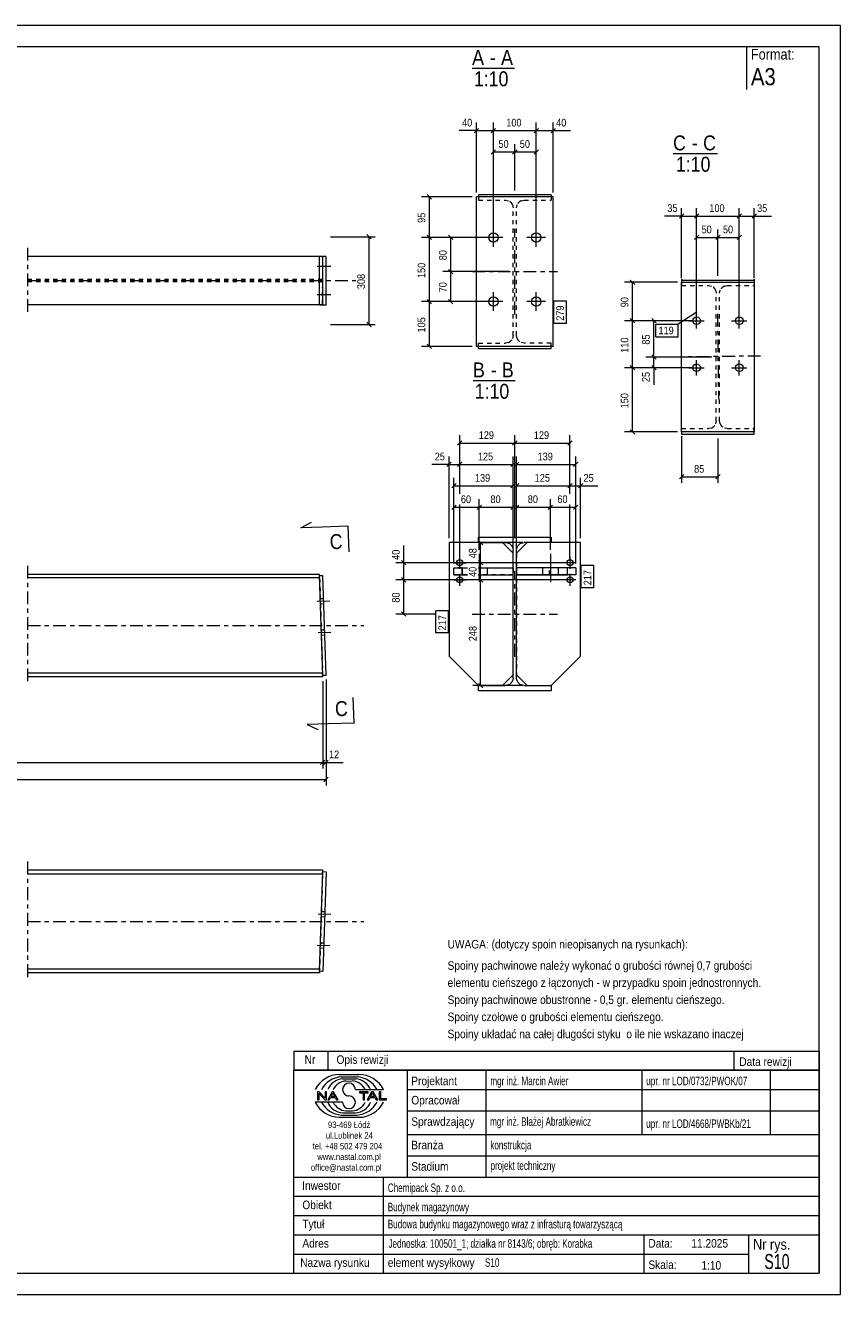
# Model space of a CAD drawing. Header units: millimetres. Extents: x 0 to 420, y 0 to 297.
# Tile 2 of 2: x 229 to 420, y 0 to 297. Entities that reach past the tile are written whole.
import ezdxf

# ---------------------------------------------------------------- set-up
doc = ezdxf.new("R2010")
doc.units = ezdxf.units.MM
for name, pattern in [('XKITLINE00', [0]), ('XKITLINE01', [4, 1, -1, 1, -1]), ('XKITLINE03', [6, 3, -1, 1, -1])]:
    doc.linetypes.add(name, pattern=pattern)
for name, color, linetype, lineweight in [('Arkusz rysunku', 3, 'Continuous', 0), ('Element', 2, 'Continuous', 0), ('Inny typ obiektu', 7, 'Continuous', 0), ('Przekrój', 7, 'Continuous', 0), ('Wymiar', 4, 'Continuous', 0), ('Znak elementu', 2, 'Continuous', 0), ('Śruba', 3, 'Continuous', 0)]:
    doc.layers.add(name, color=color, linetype=linetype, lineweight=lineweight)
doc.styles.add('ARIAL', font='ARIAL.TTF')

msp = doc.modelspace()

# ---------------------------------------------------------------- linework, layer by layer
at = {"layer": 'Arkusz rysunku', "linetype": 'XKITLINE00', "lineweight": 0}
for p, q in [((420, 297), (0, 297)), ((420, 297), (415, 297)), ((420, 0), (420, 297)), ((415, 292), (5, 292)), ((415, 5), (415, 292)), ((5, 5), (415, 5)), ((0, 0), (420, 0))]:
    msp.add_line(p, q, dxfattribs=at)
at = {"layer": 'Element', "linetype": 'XKITLINE00', "lineweight": 0}
for p, q in [((334.74, 221.88), (334.74, 256.88)), ((352.74, 256.88), (334.74, 256.88)), ((352.24, 257.38), (335.24, 257.38)), ((335.24, 257.38), (335.24, 256.88)), ((352.24, 257.38), (352.24, 256.88)), ((352.74, 221.88), (352.74, 256.88)), ((298.03, 242.95), (229.67, 242.95)), ((298.01, 231.61), (298.01, 242.95)), ((298.03, 231.61), (298.03, 242.95)), ((298.83, 242.95), (298.03, 242.95)), ((298.83, 231.61), (298.83, 242.95)), ((299.56, 242.95), (298.83, 242.95)), ((299.56, 231.61), (299.56, 242.95)), ((382.78, 237.63), (382.78, 236.88)), ((399.78, 237.63), (399.78, 236.88)), ((382.78, 237.39), (399.78, 237.39)), ((382.78, 201.88), (382.78, 236.88)), ((382.78, 236.88), (399.78, 236.88)), ((399.78, 236.88), (399.78, 201.88)), ((298.03, 231.61), (229.67, 231.61)), ((298.03, 231.61), (298.83, 231.61)), ((298.83, 231.61), (299.56, 231.61)), ((352.74, 221.88), (334.74, 221.88)), ((335.24, 221.38), (335.24, 221.88)), ((335.24, 221.38), (352.24, 221.38)), ((352.24, 221.38), (352.24, 221.88)), ((382.78, 201.88), (382.78, 201.37)), ((399.78, 201.88), (382.78, 201.88)), ((382.78, 201.37), (399.78, 201.37)), ((399.78, 201.37), (399.78, 201.88)), ((335.24, 175.99), (328.34, 175.99)), ((328.34, 175.99), (328.34, 149.43)), ((335.24, 175.99), (335.24, 177.26)), ((335.24, 177.26), (352.24, 177.26)), ((335.24, 175.99), (335.24, 177.26)), ((335.24, 177.26), (352.24, 177.26)), ((335.24, 175.99), (341.54, 175.99)), ((335.24, 175.99), (341.54, 175.99)), ((340.84, 175.99), (343.34, 173.49)), ((341.54, 175.99), (342.23, 175.85)), ((341.54, 175.99), (342.23, 175.85)), ((346.64, 175.99), (344.14, 173.49)), ((345.25, 175.85), (345.94, 175.99)), ((345.25, 175.85), (345.94, 175.99)), ((352.24, 175.99), (345.94, 175.99)), ((352.24, 175.99), (345.94, 175.99)), ((352.24, 177.26), (352.24, 175.99)), ((352.24, 177.26), (352.24, 175.99)), ((359.14, 175.99), (352.24, 175.99)), ((359.14, 149.43), (359.14, 175.99)), ((343.2, 174.88), (343.34, 174.19)), ((343.2, 174.88), (343.34, 174.19)), ((343.34, 144.33), (343.34, 174.19)), ((343.34, 144.33), (343.34, 174.19)), ((344.14, 174.19), (344.28, 174.88)), ((344.14, 174.19), (344.28, 174.88)), ((344.14, 144.33), (344.14, 174.19)), ((344.14, 144.33), (344.14, 174.19)), ((329.48, 168.46), (329.48, 170.06)), ((329.48, 170.06), (332.62, 170.06)), ((331.4, 168.46), (331.4, 170.06)), ((331.4, 170.06), (331.4, 168.46)), ((331.4, 170.06), (332.62, 170.06)), ((335.14, 170.06), (343.34, 170.06)), ((335.14, 170.06), (343.34, 170.06)), ((343.34, 168.46), (343.34, 170.06)), ((343.34, 168.46), (343.34, 170.06)), ((358, 170.06), (344.14, 170.06)), ((344.14, 170.06), (344.14, 168.46)), ((356.08, 170.06), (344.14, 170.06)), ((344.14, 170.06), (344.14, 168.46)), ((356.08, 168.46), (356.08, 170.06)), ((356.08, 168.46), (356.08, 170.06)), ((358, 170.06), (358, 168.46)), ((298.01, 168.54), (229.67, 168.54)), ((298.04, 167.69), (229.67, 167.69)), ((298.04, 167.69), (298.01, 168.54)), ((298.83, 168.23), (298.03, 168.2)), ((298.76, 144.88), (298.03, 168.2)), ((299.56, 144.9), (298.83, 168.23)), ((329.48, 168.46), (332.62, 168.46)), ((331.4, 168.46), (332.62, 168.46)), ((335.14, 168.46), (343.34, 168.46)), ((335.14, 168.46), (343.34, 168.46)), ((358, 168.46), (344.14, 168.46)), ((344.14, 168.46), (356.08, 168.46)), ((335.24, 142.53), (328.34, 149.43)), ((352.24, 142.53), (359.14, 149.43)), ((298.74, 145.39), (229.67, 145.39)), ((298.77, 144.54), (229.67, 144.54)), ((298.77, 144.54), (298.74, 145.39)), ((299.56, 144.9), (298.76, 144.88)), ((340.84, 142.53), (343.34, 145.03)), ((342.23, 142.67), (341.54, 142.53)), ((342.23, 142.67), (341.54, 142.53)), ((343.34, 144.33), (343.2, 143.64)), ((343.34, 144.33), (343.2, 143.64)), ((344.14, 145.03), (346.64, 142.53)), ((344.28, 143.64), (344.14, 144.33)), ((344.28, 143.64), (344.14, 144.33)), ((345.94, 142.53), (345.25, 142.67)), ((345.94, 142.53), (345.25, 142.67)), ((335.24, 141.26), (335.24, 142.53)), ((335.24, 142.53), (341.54, 142.53)), ((335.24, 141.26), (335.24, 142.53)), ((335.24, 142.53), (341.54, 142.53)), ((352.24, 141.26), (335.24, 141.26)), ((352.24, 141.26), (335.24, 141.26)), ((345.94, 142.53), (352.24, 142.53)), ((345.94, 142.53), (352.24, 142.53)), ((352.24, 142.53), (352.24, 141.26)), ((352.24, 142.53), (352.24, 141.26)), ((298.77, 99.32), (229.67, 99.32)), ((229.67, 98.47), (298.74, 98.47)), ((298.03, 75.66), (298.76, 98.98)), ((298.74, 98.47), (298.77, 99.32)), ((298.76, 98.98), (299.56, 98.95)), ((299.56, 98.95), (298.83, 75.63)), ((298.04, 76.17), (229.67, 76.17)), ((298.01, 75.32), (229.67, 75.32)), ((298.04, 76.17), (298.01, 75.32)), ((298.83, 75.63), (298.03, 75.66))]:
    msp.add_line(p, q, dxfattribs=at)
at = {"layer": 'Element', "linetype": 'XKITLINE01', "lineweight": 0}
for p, q in [((335.24, 256.88), (335.24, 256.11)), ((335.24, 256.11), (341.54, 256.11)), ((341.54, 256.11), (342.23, 255.97)), ((345.25, 255.97), (345.94, 256.11)), ((345.94, 256.11), (352.24, 256.11)), ((352.24, 256.88), (352.24, 256.11)), ((343.2, 255), (343.34, 254.31)), ((343.34, 224.45), (343.34, 254.31)), ((344.14, 254.31), (344.28, 255)), ((344.14, 224.45), (344.14, 254.31)), ((298.04, 242.95), (298.01, 242.95)), ((298.77, 242.95), (298.01, 242.95)), ((298.04, 242.95), (298.03, 242.95)), ((298.04, 238.75), (298.04, 242.95)), ((298.74, 242.95), (298.74, 238.75)), ((298.76, 231.61), (298.76, 242.95)), ((298.77, 231.61), (298.77, 242.95)), ((298.04, 238.29), (298.04, 238.75)), ((298.05, 237.9), (298.04, 238.29)), ((298.06, 237.64), (298.05, 237.9)), ((298.08, 237.55), (298.06, 237.64)), ((298.72, 237.64), (298.7, 237.55)), ((298.73, 237.9), (298.72, 237.64)), ((298.74, 238.29), (298.73, 237.9)), ((298.74, 238.75), (298.74, 238.29)), ((298.7, 237.55), (229.67, 237.55)), ((298.7, 237.01), (229.67, 237.01)), ((298.04, 236.27), (298.05, 236.66)), ((298.04, 235.81), (298.04, 236.27)), ((298.04, 231.61), (298.04, 235.81)), ((298.05, 236.66), (298.06, 236.92)), ((298.06, 236.92), (298.08, 237.01)), ((298.7, 237.01), (298.72, 236.92)), ((298.72, 236.92), (298.73, 236.66)), ((298.73, 236.66), (298.74, 236.27)), ((298.74, 236.27), (298.74, 235.81)), ((298.74, 231.61), (298.74, 235.81)), ((382.78, 236.88), (382.78, 236.12)), ((382.78, 236.12), (389.08, 236.12)), ((389.08, 236.12), (389.77, 235.98)), ((390.74, 235.01), (390.88, 234.32)), ((391.68, 234.32), (391.82, 235.01)), ((392.79, 235.98), (393.48, 236.12)), ((393.48, 236.12), (399.78, 236.12)), ((399.78, 236.88), (399.78, 236.12)), ((390.88, 204.44), (390.88, 234.32)), ((391.68, 204.44), (391.68, 234.32)), ((298.04, 231.61), (298.03, 231.61)), ((298.77, 231.61), (298.03, 231.61)), ((342.23, 222.79), (341.54, 222.65)), ((343.34, 224.45), (343.2, 223.76)), ((344.28, 223.76), (344.14, 224.45)), ((345.94, 222.65), (345.25, 222.79)), ((335.24, 222.65), (341.54, 222.65)), ((335.24, 221.88), (335.24, 222.65)), ((352.24, 222.65), (345.94, 222.65)), ((352.24, 221.88), (352.24, 222.65)), ((382.78, 201.88), (382.78, 202.88)), ((382.78, 202.64), (389.08, 202.64)), ((389.77, 202.78), (389.08, 202.64)), ((390.88, 204.44), (390.74, 203.75)), ((391.82, 203.75), (391.68, 204.44)), ((393.48, 202.64), (392.79, 202.78)), ((393.48, 202.64), (399.78, 202.64)), ((399.78, 201.88), (399.78, 202.88)), ((335.24, 175.99), (340.84, 175.99)), ((352.24, 175.99), (346.64, 175.99)), ((343.34, 145.03), (343.34, 173.49)), ((344.14, 173.49), (344.14, 145.03)), ((329.48, 170.06), (332.62, 170.06)), ((329.48, 168.46), (329.48, 170.06)), ((331.4, 170.06), (329.48, 170.06)), ((335.14, 170.06), (343.34, 170.06)), ((335.59, 168.46), (335.59, 170.06)), ((335.6, 168.46), (335.6, 170.06)), ((343.34, 170.06), (343.34, 168.46)), ((358, 170.06), (344.14, 170.06)), ((344.14, 168.46), (344.14, 170.06)), ((351.88, 168.46), (351.88, 170.06)), ((351.89, 168.46), (351.89, 170.06)), ((358, 170.06), (358, 168.46)), ((298.04, 167.69), (298.74, 145.39)), ((332.62, 168.46), (329.48, 168.46)), ((329.48, 168.46), (330.54, 168.46)), ((343.34, 168.46), (335.14, 168.46)), ((358, 168.46), (344.14, 168.46)), ((344.14, 168.46), (356.08, 168.46)), ((335.24, 142.53), (340.84, 142.53)), ((346.64, 142.53), (352.24, 142.53)), ((298.74, 98.47), (298.04, 76.17))]:
    msp.add_line(p, q, dxfattribs=at)
at = {"layer": 'Element', "linetype": 'XKITLINE03', "lineweight": 0}
for p, q in [((343.74, 229.38), (343.74, 249.38)), ((229.67, 244.95), (229.67, 229.61)), ((333.74, 239.38), (353.74, 239.38)), ((229.67, 237.28), (306.5, 237.28)), ((391.16, 229.5), (391.4, 209.5)), ((401.28, 219.62), (381.28, 219.38)), ((229.67, 170.54), (229.67, 142.54)), ((343.74, 149.26), (343.74, 169.26)), ((333.74, 159.26), (353.74, 159.26)), ((229.67, 156.54), (308.39, 156.54)), ((229.67, 101.32), (229.67, 73.32)), ((229.67, 87.32), (308.39, 87.32))]:
    msp.add_line(p, q, dxfattribs=at)
at = {"layer": 'Element', "linetype": 'XKITLINE01', "lineweight": 0}
for centre, start, end in [((341.54, 254.31), 22.5, 67.5), ((345.94, 254.31), 112.5, 157.5), ((389.08, 234.32), 22.4859, 67.4859), ((393.48, 234.32), 112.5141, 157.5141), ((341.54, 224.45), 292.5, 337.5), ((345.94, 224.45), 202.5, 247.5), ((389.08, 204.44), 292.5141, 337.5141), ((393.48, 204.44), 202.4859, 247.4859)]:
    msp.add_arc(centre, 1.8, start, end, dxfattribs=at)
at = {"layer": 'Element', "linetype": 'XKITLINE00', "lineweight": 0}
for centre, start, end in [((341.54, 174.19), 22.5, 67.5), ((341.54, 174.19), 22.5, 67.5), ((345.94, 174.19), 112.5, 157.5), ((345.94, 174.19), 112.5, 157.5), ((341.54, 144.33), 292.5, 337.5), ((341.54, 144.33), 292.5, 337.5), ((345.94, 144.33), 202.5, 247.5), ((345.94, 144.33), 202.5, 247.5)]:
    msp.add_arc(centre, 1.8, start, end, dxfattribs=at)
at = {"layer": 'Inny typ obiektu', "linetype": 'XKITLINE00', "lineweight": 0}
for p, q in [((398, 292), (398, 282)), ((333.75, 287), (343.63, 287)), ((380.78, 267), (391.18, 267)), ((333.95, 213.88), (343.83, 213.88)), ((292, 57), (292, 52.5)), ((292, 57), (415, 57)), ((300, 57), (300, 52.5)), ((395, 57), (395, 52.5)), ((415, 57), (415, 52.5)), ((415, 52.5), (292, 52.5)), ((292, 5), (292, 52.5)), ((292, 52.5), (415, 52.5)), ((302.62, 51.49), (307.23, 51.5)), ((303.07, 50.99), (306.86, 51)), ((303.46, 50.49), (306.45, 50.49)), ((318.5, 52.5), (318.5, 27.5)), ((337, 27.5), (337, 52.5)), ((373.5, 52.5), (373.5, 37.5)), ((403.5, 52.5), (403.5, 37.5)), ((415, 52.5), (415, 5)), ((304.2, 49.98), (305.73, 49.99)), ((306.42, 47.99), (312.98, 47.99)), ((318.5, 48), (415, 48)), ((303.43, 45.01), (297, 45.01)), ((297.93, 47.44), (297.57, 47.44)), ((297.57, 47.44), (297.57, 45.56)), ((297.57, 45.56), (297.9, 45.56)), ((297.9, 47.04), (299.29, 45.56)), ((297.9, 45.56), (297.9, 47.04)), ((299.31, 45.96), (297.93, 47.44)), ((299.29, 45.56), (299.65, 45.56)), ((299.65, 47.44), (299.31, 47.44)), ((299.31, 47.44), (299.31, 45.96)), ((299.65, 45.56), (299.65, 47.44)), ((300.96, 47.44), (299.94, 45.56)), ((299.94, 45.56), (300.31, 45.56)), ((300.31, 45.56), (300.61, 46.13)), ((300.61, 46.13), (301.71, 46.13)), ((300.71, 46.33), (301.14, 47.24)), ((301.6, 46.33), (300.71, 46.33)), ((301.33, 47.44), (300.96, 47.44)), ((301.14, 47.24), (301.6, 46.33)), ((302.41, 45.56), (301.33, 47.44)), ((301.71, 46.13), (302.02, 45.56)), ((302.02, 45.56), (302.41, 45.56)), ((309.43, 47.44), (307.34, 47.44)), ((307.34, 47.44), (307.34, 47.22)), ((307.34, 47.22), (308.21, 47.22)), ((308.21, 47.22), (308.21, 45.56)), ((308.21, 45.56), (308.56, 45.56)), ((308.56, 45.56), (308.56, 47.22)), ((308.56, 47.22), (309.43, 47.22)), ((310.21, 47.44), (309.2, 45.56)), ((309.2, 45.56), (309.57, 45.56)), ((309.43, 47.22), (309.43, 47.44)), ((309.57, 45.56), (309.86, 46.13)), ((309.86, 46.13), (310.96, 46.13)), ((309.96, 46.33), (310.39, 47.24)), ((310.86, 46.33), (309.96, 46.33)), ((310.59, 47.44), (310.21, 47.44)), ((310.4, 47.24), (310.39, 47.24)), ((310.4, 47.24), (310.86, 46.33)), ((311.67, 45.56), (310.59, 47.44)), ((310.96, 46.13), (311.27, 45.56)), ((311.27, 45.56), (311.67, 45.56)), ((312.36, 47.44), (312.01, 47.44)), ((312.01, 47.44), (312.01, 45.56)), ((312.01, 45.56), (313.66, 45.56)), ((312.36, 45.78), (312.36, 47.44)), ((313.66, 45.78), (312.36, 45.78)), ((313.66, 45.56), (313.66, 45.78)), ((303.07, 42.01), (306.86, 42)), ((303.46, 42.51), (306.45, 42.51)), ((304.2, 43.02), (305.73, 43.01)), ((318.5, 43), (415, 43)), ((302.62, 41.51), (307.23, 41.5)), ((318.5, 37.5), (415, 37.5)), ((318.5, 32.5), (415, 32.5)), ((292, 27.5), (415, 27.5)), ((313, 5), (313, 27.5)), ((292, 23), (415, 23)), ((292, 18.5), (415, 18.5)), ((292, 14), (415, 14)), ((374, 5), (374, 14)), ((398.5, 5), (398.5, 14)), ((292, 9.5), (398.5, 9.5)), ((292, 5), (415, 5))]:
    msp.add_line(p, q, dxfattribs=at)
for centre, radius, start, end in [((302.72, 45.08), 6.42, 90.8317, 153.0136), ((303.67, 45), 6.02, 95.7347, 150.2266), ((306.22, 46.41), 4.08, 22.7023, 86.7527), ((306.24, 44.98), 6.04, 29.8256, 84.1252), ((307.25, 45.07), 6.43, 27.0191, 90.199), ((303.7, 46.42), 4.07, 93.3428, 157.3393), ((304.33, 46.6), 3.38, 92.229, 155.8008), ((304.92, 47.99), 1.49, 0.0741, 179.9259), ((304.92, 47.99), 1.49, 179.9259, 270), ((305.59, 46.6), 3.39, 24.2351, 87.5913), ((302.72, 47.92), 6.42, 206.9864, 269.1683), ((303.67, 48), 6.02, 209.7734, 264.2653), ((303.7, 46.58), 4.07, 202.6607, 266.6572), ((304.33, 46.4), 3.38, 204.1992, 267.771), ((304.92, 45.01), 1.49, 180.0741, 359.9259), ((304.92, 45), 1.49, 0.0741, 90), ((305.59, 46.4), 3.39, 272.4087, 335.7649), ((306.22, 46.59), 4.08, 273.2473, 337.2977), ((306.24, 48.02), 6.04, 275.8748, 330.1744), ((307.25, 47.93), 6.43, 269.801, 332.9809)]:
    msp.add_arc(centre, radius, start, end, dxfattribs=at)
at = {"layer": 'Przekrój', "linetype": 'XKITLINE00', "lineweight": 0}
for p, q in [((293.67, 179.45), (296.13, 180.78)), ((298.67, 179.61), (293.67, 179.45)), ((304.66, 179.8), (298.67, 179.61)), ((304.66, 179.8), (304.85, 173.8)), ((306.11, 133.72), (305.92, 139.72)), ((306.11, 133.72), (300.11, 133.53)), ((300.11, 133.53), (295.12, 133.38)), ((295.12, 133.38), (297.65, 132.2))]:
    msp.add_line(p, q, dxfattribs=at)
at = {"layer": 'Wymiar', "linetype": 'XKITLINE00', "lineweight": 0}
for p, q in [((334.74, 257.88), (334.74, 274.24)), ((338.74, 248.38), (338.74, 274.24)), ((338.74, 248.38), (338.74, 274.24)), ((348.74, 248.38), (348.74, 274.24)), ((348.74, 248.38), (348.74, 274.24)), ((352.74, 257.88), (352.74, 274.24)), ((334.74, 272.38), (330.72, 272.38)), ((334.74, 272.38), (330.72, 272.38)), ((335.25, 272.89), (334.23, 271.87)), ((334.74, 272.38), (338.74, 272.38)), ((339.25, 272.89), (338.23, 271.87)), ((339.25, 272.89), (338.23, 271.87)), ((338.74, 272.38), (348.74, 272.38)), ((349.25, 272.89), (348.23, 271.87)), ((349.25, 272.89), (348.23, 271.87)), ((348.74, 272.38), (352.74, 272.38)), ((353.25, 272.89), (352.23, 271.87)), ((352.74, 272.38), (356.76, 272.38)), ((352.74, 272.38), (356.76, 272.38)), ((339.25, 267.89), (338.23, 266.87)), ((338.74, 248.38), (338.74, 269.24)), ((338.74, 267.38), (343.74, 267.38)), ((344.25, 267.89), (343.23, 266.87)), ((344.25, 267.89), (343.23, 266.87)), ((343.74, 258.38), (343.74, 269.24)), ((343.74, 258.38), (343.74, 269.24)), ((343.74, 267.38), (348.74, 267.38)), ((349.25, 267.89), (348.23, 266.87)), ((348.74, 248.38), (348.74, 269.24)), ((333.74, 256.88), (321.88, 256.88)), ((323.23, 257.39), (324.25, 256.37)), ((323.74, 247.38), (323.74, 256.88)), ((383.29, 252.89), (382.27, 251.87)), ((382.78, 237.88), (382.78, 254.24)), ((386.79, 252.89), (385.77, 251.87)), ((386.79, 252.89), (385.77, 251.87)), ((386.28, 228.88), (386.28, 254.24)), ((386.28, 228.88), (386.28, 254.24)), ((396.79, 252.89), (395.77, 251.87)), ((396.79, 252.89), (395.77, 251.87)), ((396.28, 228.88), (396.28, 254.24)), ((396.28, 228.88), (396.28, 254.24)), ((400.29, 252.89), (399.27, 251.87)), ((399.78, 237.88), (399.78, 254.24)), ((382.78, 252.38), (378.76, 252.38)), ((382.78, 252.38), (378.76, 252.38)), ((382.78, 252.38), (386.28, 252.38)), ((386.28, 252.38), (396.28, 252.38)), ((396.28, 252.38), (399.78, 252.38)), ((399.78, 252.38), (403.8, 252.38)), ((399.78, 252.38), (403.8, 252.38)), ((300.56, 247.55), (311.06, 247.55)), ((309.11, 248.06), (310.13, 247.04)), ((309.62, 227.01), (309.62, 247.55)), ((337.74, 247.38), (321.88, 247.38)), ((337.74, 247.38), (321.88, 247.38)), ((323.23, 247.89), (324.25, 246.87)), ((323.23, 247.89), (324.25, 246.87)), ((323.74, 232.38), (323.74, 247.38)), ((337.74, 247.38), (326.88, 247.38)), ((328.23, 247.89), (329.25, 246.87)), ((328.74, 239.38), (328.74, 247.38)), ((386.79, 247.9), (385.77, 246.88)), ((386.28, 228.88), (386.28, 249.25)), ((386.28, 247.39), (391.28, 247.39)), ((391.79, 247.9), (390.77, 246.88)), ((391.79, 247.9), (390.77, 246.88)), ((391.28, 238.39), (391.28, 249.25)), ((391.28, 238.39), (391.28, 249.25)), ((391.28, 247.39), (396.28, 247.39)), ((396.79, 247.9), (395.77, 246.88)), ((396.28, 228.88), (396.28, 249.25)), ((342.34, 239.38), (326.88, 239.38)), ((342.34, 239.38), (326.88, 239.38)), ((328.23, 239.89), (329.25, 238.87)), ((328.23, 239.89), (329.25, 238.87)), ((328.74, 232.38), (328.74, 239.38)), ((381.78, 236.88), (369.42, 236.88)), ((370.77, 237.39), (371.79, 236.37)), ((371.28, 227.88), (371.28, 236.88)), ((337.74, 232.38), (321.88, 232.38)), ((337.74, 232.38), (321.88, 232.38)), ((323.23, 232.89), (324.25, 231.87)), ((323.23, 232.89), (324.25, 231.87)), ((323.74, 221.88), (323.74, 232.38)), ((337.74, 232.38), (326.88, 232.38)), ((328.23, 232.89), (329.25, 231.87)), ((300.56, 227.01), (311.06, 227.01)), ((309.11, 227.52), (310.13, 226.5)), ((385.28, 227.88), (369.42, 227.88)), ((385.28, 227.88), (369.42, 227.88)), ((370.77, 228.39), (371.79, 227.37)), ((370.77, 228.39), (371.79, 227.37)), ((371.28, 216.88), (371.28, 227.88)), ((385.28, 227.88), (374.42, 227.88)), ((375.77, 228.39), (376.79, 227.37)), ((376.28, 219.38), (376.28, 227.88)), ((333.74, 221.88), (321.88, 221.88)), ((323.23, 222.39), (324.25, 221.37)), ((375.77, 219.89), (376.79, 218.87)), ((375.77, 219.89), (376.79, 218.87)), ((385.28, 216.88), (369.42, 216.88)), ((385.28, 216.88), (369.42, 216.88)), ((370.77, 217.39), (371.79, 216.37)), ((370.77, 217.39), (371.79, 216.37)), ((371.28, 201.88), (371.28, 216.88)), ((389.88, 219.38), (374.42, 219.38)), ((389.88, 219.38), (374.42, 219.38)), ((385.28, 216.88), (374.42, 216.88)), ((375.77, 217.39), (376.79, 216.37)), ((376.28, 216.88), (376.28, 219.38)), ((376.28, 216.88), (376.28, 212.86)), ((376.28, 216.88), (376.28, 212.86)), ((370.77, 202.39), (371.79, 201.37)), ((331.35, 199.77), (330.33, 198.75)), ((330.84, 187.38), (330.84, 201.12)), ((330.84, 199.26), (343.74, 199.26)), ((344.25, 199.77), (343.23, 198.75)), ((344.25, 199.77), (343.23, 198.75)), ((343.74, 176.99), (343.74, 201.12)), ((343.74, 176.99), (343.74, 201.12)), ((343.74, 199.26), (356.64, 199.26)), ((357.15, 199.77), (356.13, 198.75)), ((356.64, 187.38), (356.64, 201.12)), ((381.78, 201.88), (369.42, 201.88)), ((382.78, 200.88), (382.78, 189.93)), ((391.28, 200.37), (391.28, 189.93)), ((328.34, 176.99), (328.34, 196.12)), ((330.84, 187.38), (330.84, 196.12)), ((330.84, 187.38), (330.84, 196.12)), ((343.34, 174.49), (343.34, 196.12)), ((344.14, 174.49), (344.14, 196.12)), ((358, 171.06), (358, 196.12)), ((328.34, 194.26), (324.32, 194.26)), ((328.34, 194.26), (324.32, 194.26)), ((328.85, 194.77), (327.83, 193.75)), ((328.34, 194.26), (330.84, 194.26)), ((331.35, 194.77), (330.33, 193.75)), ((331.35, 194.77), (330.33, 193.75)), ((330.84, 194.26), (343.34, 194.26)), ((343.85, 194.77), (342.83, 193.75)), ((344.65, 194.77), (343.63, 193.75)), ((344.14, 194.26), (358, 194.26)), ((358.51, 194.77), (357.49, 193.75)), ((329.48, 171.06), (329.48, 191.12)), ((343.34, 174.49), (343.34, 191.12)), ((344.14, 174.49), (344.14, 191.12)), ((356.64, 187.38), (356.64, 191.12)), ((356.64, 187.38), (356.64, 191.12)), ((359.14, 176.99), (359.14, 191.12)), ((383.29, 191.88), (382.27, 190.86)), ((382.78, 191.37), (391.28, 191.37)), ((391.79, 191.88), (390.77, 190.86)), ((329.99, 189.77), (328.97, 188.75)), ((329.48, 189.26), (343.34, 189.26)), ((343.85, 189.77), (342.83, 188.75)), ((344.65, 189.77), (343.63, 188.75)), ((344.14, 189.26), (356.64, 189.26)), ((357.15, 189.77), (356.13, 188.75)), ((357.15, 189.77), (356.13, 188.75)), ((356.64, 189.26), (359.14, 189.26)), ((359.65, 189.77), (358.63, 188.75)), ((359.14, 189.26), (363.16, 189.26)), ((359.14, 189.26), (363.16, 189.26)), ((329.99, 184.77), (328.97, 183.75)), ((329.48, 171.06), (329.48, 186.12)), ((329.48, 184.26), (335.41, 184.26)), ((330.84, 172.26), (330.84, 184.86)), ((330.84, 172.26), (330.84, 184.86)), ((330.84, 172.26), (330.84, 184.86)), ((335.92, 184.77), (334.9, 183.75)), ((335.92, 184.77), (334.9, 183.75)), ((335.41, 174.31), (335.41, 186.12)), ((335.41, 174.31), (335.41, 186.12)), ((335.41, 184.26), (343.34, 184.26)), ((343.85, 184.77), (342.83, 183.75)), ((343.34, 174.49), (343.34, 186.12)), ((344.65, 184.77), (343.63, 183.75)), ((344.14, 174.49), (344.14, 186.12)), ((344.14, 184.26), (352.07, 184.26)), ((352.58, 184.77), (351.56, 183.75)), ((352.58, 184.77), (351.56, 183.75)), ((352.07, 174.31), (352.07, 186.12)), ((352.07, 174.31), (352.07, 186.12)), ((352.07, 184.26), (358, 184.26)), ((356.64, 172.26), (356.64, 184.86)), ((356.64, 172.26), (356.64, 184.86)), ((356.64, 172.26), (356.64, 184.86)), ((358.51, 184.77), (357.49, 183.75)), ((358, 171.06), (358, 186.12)), ((317.74, 171.26), (317.74, 175.28)), ((317.74, 171.26), (317.74, 175.28)), ((345.64, 175.99), (333.88, 175.99)), ((335.23, 176.5), (336.25, 175.48)), ((335.74, 171.26), (335.74, 175.99)), ((355.64, 171.26), (315.88, 171.26)), ((317.23, 171.77), (318.25, 170.75)), ((317.74, 167.26), (317.74, 171.26)), ((355.64, 171.26), (333.88, 171.26)), ((355.64, 171.26), (333.88, 171.26)), ((335.23, 171.77), (336.25, 170.75)), ((335.23, 171.77), (336.25, 170.75)), ((335.74, 167.26), (335.74, 171.26)), ((355.64, 167.26), (315.88, 167.26)), ((355.64, 167.26), (315.88, 167.26)), ((317.23, 167.77), (318.25, 166.75)), ((317.23, 167.77), (318.25, 166.75)), ((317.74, 159.26), (317.74, 167.26)), ((355.64, 167.26), (333.88, 167.26)), ((355.64, 167.26), (333.88, 167.26)), ((335.23, 167.77), (336.25, 166.75)), ((335.23, 167.77), (336.25, 166.75)), ((335.74, 142.53), (335.74, 167.26)), ((325.24, 159.26), (315.88, 159.26)), ((317.23, 159.77), (318.25, 158.75)), ((298.77, 143.54), (298.77, 123.1)), ((298.77, 143.54), (298.77, 123.1)), ((299.56, 143.9), (299.56, 119.1)), ((299.56, 143.9), (299.56, 123.1)), ((335.23, 143.04), (336.25, 142.02)), ((345.64, 142.53), (333.88, 142.53)), ((299.28, 125.05), (298.26, 124.03)), ((299.28, 125.05), (298.26, 124.03)), ((300.07, 125.05), (299.05, 124.03)), ((22.62, 124.54), (298.77, 124.54)), ((298.77, 124.54), (299.56, 124.54)), ((299.56, 124.54), (303.58, 124.54)), ((299.56, 124.54), (303.58, 124.54)), ((21.29, 120.54), (299.56, 120.54)), ((300.07, 121.05), (299.05, 120.03))]:
    msp.add_line(p, q, dxfattribs=at)
at = {"layer": 'Znak elementu', "linetype": 'XKITLINE00', "lineweight": 0}
for p, q in [((352.84, 227.28), (352.84, 232.49)), ((355.84, 232.49), (352.84, 232.49)), ((355.84, 227.28), (355.84, 232.49)), ((386.21, 229.85), (381.97, 227.11)), ((355.84, 227.28), (352.84, 227.28)), ((376.76, 227.11), (381.97, 227.11)), ((376.76, 224.11), (376.76, 227.11)), ((381.97, 224.11), (381.97, 227.11)), ((376.76, 224.11), (381.97, 224.11)), ((359.24, 165.38), (359.24, 170.59)), ((362.24, 170.59), (359.24, 170.59)), ((362.24, 165.38), (362.24, 170.59)), ((362.24, 165.38), (359.24, 165.38)), ((325.24, 154.83), (325.24, 160.04)), ((328.24, 160.04), (325.24, 160.04)), ((328.24, 154.83), (328.24, 160.04)), ((328.24, 154.83), (325.24, 154.83))]:
    msp.add_line(p, q, dxfattribs=at)
at = {"layer": 'Śruba', "linetype": 'XKITLINE00', "lineweight": 0}
for p, q in [((338.74, 245.18), (338.74, 249.58)), ((348.74, 245.18), (348.74, 249.58)), ((340.94, 247.38), (336.54, 247.38)), ((350.94, 247.38), (346.54, 247.38)), ((300.45, 240.61), (297.45, 240.61)), ((300.68, 240.61), (297.68, 240.61)), ((300.45, 233.95), (297.45, 233.95)), ((300.68, 233.95), (297.68, 233.95)), ((340.94, 232.38), (336.54, 232.38)), ((338.74, 230.18), (338.74, 234.58)), ((350.94, 232.38), (346.54, 232.38)), ((348.74, 230.18), (348.74, 234.58)), ((386.28, 226.08), (386.28, 229.68)), ((396.28, 226.08), (396.28, 229.68)), ((384.48, 227.88), (388.08, 227.88)), ((394.48, 227.88), (398.08, 227.88)), ((384.48, 216.88), (388.08, 216.88)), ((386.28, 215.08), (386.28, 218.68)), ((394.48, 216.88), (398.08, 216.88)), ((396.28, 215.08), (396.28, 218.68)), ((330.84, 169.86), (330.84, 172.66)), ((335.41, 173.31), (335.41, 166.81)), ((352.07, 173.31), (352.07, 166.81)), ((356.64, 172.66), (356.64, 169.86)), ((329.44, 171.26), (332.24, 171.26)), ((337.24, 170.06), (337.24, 168.46)), ((350.24, 170.06), (350.24, 168.46)), ((353.91, 170.06), (353.91, 168.46)), ((358.04, 171.26), (355.24, 171.26)), ((329.44, 167.26), (332.24, 167.26)), ((330.84, 165.86), (330.84, 168.66)), ((358.04, 167.26), (355.24, 167.26)), ((356.64, 168.66), (356.64, 165.86)), ((300.45, 162.27), (297.45, 162.18)), ((300.45, 162.27), (297.45, 162.18)), ((298.99, 162.83), (298.19, 162.8)), ((298.99, 162.83), (298.19, 162.8)), ((299.03, 161.63), (298.23, 161.6)), ((299.03, 161.63), (298.23, 161.6)), ((300.68, 154.94), (297.68, 154.85)), ((300.68, 154.94), (297.68, 154.85)), ((299.22, 155.5), (298.43, 155.47)), ((299.22, 155.5), (298.43, 155.47)), ((299.26, 154.3), (298.46, 154.27)), ((299.26, 154.3), (298.46, 154.27)), ((299.26, 89.56), (298.46, 89.58)), ((299.26, 89.56), (298.46, 89.58)), ((300.68, 88.91), (297.68, 89.01)), ((300.68, 88.91), (297.68, 89.01)), ((299.22, 88.36), (298.43, 88.39)), ((299.22, 88.36), (298.43, 88.39)), ((300.45, 81.59), (297.45, 81.68)), ((300.45, 81.59), (297.45, 81.68)), ((298.99, 81.03), (298.19, 81.06)), ((298.99, 81.03), (298.19, 81.06)), ((299.03, 82.23), (298.23, 82.25)), ((299.03, 82.23), (298.23, 82.25))]:
    msp.add_line(p, q, dxfattribs=at)
for centre, radius in [((338.74, 247.38), 1.1), ((348.74, 247.38), 1.1), ((338.74, 232.38), 1.1), ((348.74, 232.38), 1.1), ((386.28, 227.88), 0.9), ((396.28, 227.88), 0.9), ((386.28, 216.88), 0.9), ((396.28, 216.88), 0.9), ((330.84, 171.26), 0.7), ((356.64, 171.26), 0.7), ((330.84, 167.26), 0.7), ((356.64, 167.26), 0.7)]:
    msp.add_circle(centre, radius, dxfattribs=at)

# ---------------------------------------------------------------- texts
at = {"layer": 'Inny typ obiektu', "style": 'ARIAL'}
for s, height, width, p in [('A', 3.5, 0.85, (333.75, 287.75)), ('A', 3.5, 0.85, (340.52, 287.75)), ('Format:', 2.5, 0.85, (399, 289)), ('-', 3.5, 0.85, (337.91, 287.75)), ('1:10', 3.5, 0.85, (334.15, 282.75)), ('A3', 4, 0.85, (399, 283)), ('C', 3.5, 0.85, (380.78, 267.75)), ('C', 3.5, 0.85, (387.81, 267.75)), ('-', 3.5, 0.85, (385.2, 267.75)), ('1:10', 3.5, 0.85, (381.44, 262.75)), ('B', 3.5, 0.85, (333.95, 214.63)), ('B', 3.5, 0.85, (340.72, 214.63)), ('-', 3.5, 0.85, (338.11, 214.63)), ('1:10', 3.5, 0.85, (334.35, 209.63)), ('UWAGA: (dotyczy spoin nieopisanych na rysunkach):', 2, 0.85, (328, 81)), ('Spoiny pachwinowe należy wykonać o grubości równej 0,7 grubości', 2, 0.85, (328, 76)), ('elementu cieńszego z łączonych - w przypadku spoin jednostronnych.', 2, 0.85, (328, 72)), ('Spoiny pachwinowe obustronne - 0,5 gr. elementu cieńszego.', 2, 0.85, (328, 68)), ('Spoiny czołowe o grubości elementu cieńszego.', 2, 0.85, (328, 64)), ('Spoiny układać na całej długości styku  o ile nie wskazano inaczej', 2, 0.85, (328, 60)), ('Nr', 2, 0.85, (294.54, 54)), ('Opis rewizji', 2, 0.85, (302, 54)), ('Data rewizji', 2, 0.85, (396.28, 53.5)), ('Projektant', 2, 0.85, (319.5, 49)), ('mgr inż. Marcin Awier', 2, 0.68, (338, 49)), ('upr. nr LOD/0732/PWOK/07', 2, 0.68, (374.5, 49)), ('Opracował', 2, 0.85, (319.5, 44.5)), ('Sprawdzający', 2, 0.85, (319.5, 39.5)), ('mgr inż. Błażej Abratkiewicz', 2, 0.68, (337.94, 39.5)), ('93-469 Łódź', 1.5, 0.85, (300, 39)), ('upr. nr LOD/4668/PWBKb/21', 2, 0.68, (374.5, 39)), ('ul.Lublinek 24', 1.5, 0.85, (299.5, 36.5)), ('Branża', 2, 0.85, (319.5, 34)), ('konstrukcja', 2, 0.68, (338, 34)), ('tel. +48 502 479 204', 1.5, 0.85, (296.41, 34)), ('www.nastal.com.pl', 1.5, 0.85, (297.5, 31.5)), ('office@nastal.com.pl', 1.5, 0.85, (296, 29)), ('Stadium', 2, 0.85, (319.5, 29)), ('projekt techniczny', 2, 0.68, (338.04, 29.19)), ('Inwestor', 2, 0.85, (293.96, 24.5)), ('Chemipack Sp. z o.o.', 2, 0.68, (314, 24)), ('Obiekt', 2, 0.85, (294, 20)), ('Budynek magazynowy', 2, 0.68, (314, 19.5)), ('Tytuł', 2, 0.85, (294, 15.5)), ('Budowa budynku magazynowego wraz z infrasturą towarzyszącą', 2, 0.68, (314, 15.5)), ('Adres', 2, 0.85, (294, 11)), ('Jednostka: 100501_1; działka nr 8143/6; obręb: Korabka', 2, 0.68, (314.16, 10.96)), ('Data:', 2, 0.85, (375, 11)), ('11.2025', 2, 0.85, (385.06, 11)), ('Nr rys.', 2.5, 0.85, (399.5, 10.5)), ('S10', 3.5, 0.68, (402.14, 6)), ('Nazwa rysunku', 2, 0.85, (293.5, 6.5)), ('element wysyłkowy', 2, 0.85, (314, 6.5)), ('S10', 2, 0.68, (336.75, 6.5)), ('Skala:', 2, 0.85, (375, 6)), ('1:10', 2, 0.85, (387.42, 5.85))]:
    msp.add_text(s, height=height, dxfattribs=dict(at, width=width)).set_placement(p)
at = {"layer": 'Przekrój', "style": 'ARIAL', "width": 0.85}
for p in [(300.46, 174.41), (301.69, 135.33)]:
    msp.add_text('C', height=3.5, rotation=1.7991, dxfattribs=at).set_placement(p)
at = {"layer": 'Wymiar', "style": 'ARIAL', "width": 0.85}
for s, p in [('40', (331.39, 273.34)), ('100', (341.74, 273.34)), ('40', (353.42, 273.34)), ('50', (339.9, 268.34)), ('50', (344.9, 268.34)), ('35', (379.44, 253.34)), ('100', (389.28, 253.34)), ('35', (400.46, 253.34)), ('50', (387.45, 248.35)), ('50', (392.45, 248.35)), ('129', (335.29, 200.22)), ('129', (348.19, 200.22)), ('25', (324.99, 195.22)), ('125', (335.09, 195.22)), ('139', (349.07, 195.22)), ('85', (385.7, 192.33)), ('139', (334.41, 190.22)), ('125', (348.39, 190.22)), ('25', (359.81, 190.22)), ('60', (331.11, 185.22)), ('80', (338.04, 185.22)), ('80', (346.77, 185.22)), ('60', (353.7, 185.22)), ('12', (300.23, 125.5))]:
    msp.add_text(s, height=1.8, dxfattribs=at).set_placement(p)
for s, p in [('95', (322.78, 250.79)), ('80', (327.78, 242.04)), ('150', (322.78, 237.88)), ('308', (308.66, 235.28)), ('70', (327.78, 234.54)), ('90', (370.32, 231.04)), ('105', (322.78, 225.13)), ('110', (370.32, 220.38)), ('85', (375.32, 222.29)), ('25', (375.32, 213.53)), ('150', (370.32, 207.38)), ('40', (316.78, 171.94)), ('48', (334.78, 172.29)), ('40', (334.78, 167.93)), ('80', (316.78, 161.92)), ('248', (334.78, 152.89))]:
    msp.add_text(s, height=1.8, rotation=90.0002, dxfattribs=at).set_placement(p)
at = {"layer": 'Znak elementu', "style": 'ARIAL', "width": 0.85}
for s, p in [('279', (355.24, 227.88)), ('217', (361.64, 165.98)), ('217', (327.64, 155.43))]:
    msp.add_text(s, height=1.8, rotation=90.0002, dxfattribs=at).set_placement(p)
msp.add_text('119', height=1.8, dxfattribs=at).set_placement((377.36, 224.71))

doc.saveas('drawing.dxf')
